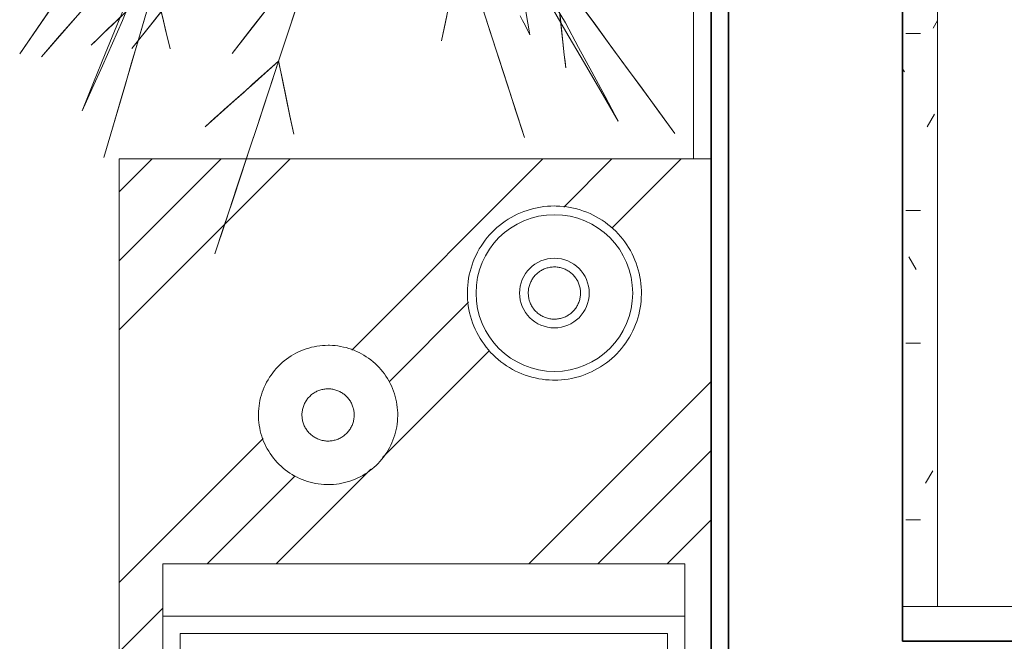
# Model space of a CAD drawing. Header units: centimetres. Extents: x 511 to 2122, y 723 to 1373.
# Tile 30 of 89: x 1361 to 1418, y 943 to 979. Entities that reach past the tile are written whole.
import ezdxf

# ---------------------------------------------------------------- set-up
doc = ezdxf.new("R2010")
doc.units = ezdxf.units.CM
for name, color, linetype, lineweight in [('A-DETL-GENF', 92, 'Continuous', 18), ('A-GENM', 13, 'Continuous', 18), ('A-WALL', 113, 'Continuous', 18), ('A-WALL-PATT', 111, 'Continuous', 18), ('G-IMPT', 8, 'Continuous', 18), ('I-FURN', 30, 'Continuous', 18), ('Q-CASE', 31, 'Continuous', 18)]:
    doc.layers.add(name, color=color, linetype=linetype, lineweight=lineweight)

# ---------------------------------------------------------------- blocks, each defined once
blk = doc.blocks.new('Componentes de gabinete 11 - Componentes de gabinete 11-422106-PROJETO_TÉRREO')
at = {"layer": 'Q-CASE'}
blk.add_line((1694.063, 945), (1412.063, 945), dxfattribs=at)
blk = doc.blocks.new('aparador01 - aparador 45x120-475232-PROJETO_TÉRREO')
at = {"layer": 'I-FURN'}
h = blk.add_hatch(dxfattribs=at)
h.set_pattern_fill('FP_8', color=256, style=0, pattern_type=2)
h.set_pattern_definition([(135, (929.738, -1380.65), (-11.22532, -11.22532), []), (135, (929.738, -1376.682), (-22.45064, 2e-15), []), (135, (929.738, -1384.619), (-22.45064, 2e-15), [])])
h.paths.add_polyline_path([(44.032, 20.413), (-40.968, 20.413), (-40.968, -13.587), (44.032, -13.587), (44.032, 18.95)], flags=0)
h.paths.add_polyline_path([(42.287, -10.087), (42.287, -11.087), (-17.713, -11.087), (-17.713, 18.913), (42.287, 18.913), (42.287, -2.433)], flags=0)
h.paths.add_polyline_path([(-22.262, -1.587), (-22.421, -2.677), (-22.85, -3.654), (-23.436, -4.417), (-24.262, -5.051), (-25.227, -5.451), (-26.262, -5.587), (-27.386, -5.416), (-28.262, -5.051), (-29.091, -4.415), (-29.727, -3.587), (-30.137, -2.538), (-30.262, -1.587), (-30.104, -0.497), (-29.675, 0.48), (-29.089, 1.243), (-28.262, 1.877), (-27.298, 2.277), (-26.166, 2.4), (-25.139, 2.241), (-24.262, 1.877), (-23.434, 1.241), (-22.798, 0.413), (-22.388, -0.636), (-22.278, -1.469)], flags=0)
h.paths.add_polyline_path([(-25.039, -2.404), (-25.173, -2.598), (-25.058, -2.433)], flags=0)
h.paths.add_polyline_path([(-26.838, -0.203), (-26.891, -0.237), (-26.865, -0.223)], flags=0)
h.paths.add_polyline_path([(-28.262, 11.413), (-28.406, 10.248), (-28.808, 9.163), (-29.418, 8.231), (-30.145, 7.504), (-31.093, 6.908), (-32.15, 6.538), (-33.336, 6.421), (-34.375, 6.538), (-35.512, 6.959), (-36.453, 7.577), (-37.172, 8.296), (-37.79, 9.308), (-38.14, 10.323), (-38.262, 11.413), (-38.119, 12.578), (-37.717, 13.663), (-37.107, 14.595), (-36.278, 15.386), (-35.414, 15.924), (-34.375, 16.288), (-33.189, 16.405), (-32.098, 16.269), (-31.012, 15.867), (-30.08, 15.258), (-29.353, 14.53), (-28.735, 13.518), (-28.385, 12.503), (-28.271, 11.486)], flags=0)
h.paths.add_polyline_path([(-32.039, 10.596), (-32.154, 10.434), (-32.072, 10.547)], flags=0)
h.paths.add_polyline_path([(-33.838, 12.797), (-33.891, 12.763), (-33.865, 12.777)], flags=0)
for p, q in [((-40.968, 20.413), (-40.968, -13.587)), ((44.032, -13.587), (44.032, 20.413)), ((-40.968, -13.587), (44.032, -13.587))]:
    blk.add_line(p, q, dxfattribs=at)
blk = doc.blocks.new('Vegetação 69 - Tree_Bamboo26_DWG-477148-PROJETO_TÉRREO')
at = {"layer": 'G-IMPT', "flags": 128}
for points in [[(36.682, -21.938), (35.21, -20.289), (33.739, -18.64), (32.267, -16.991), (30.796, -15.342)], [(30.796, -15.342), (32.627, -17.395), (34.459, -19.447), (36.291, -21.5), (38.122, -23.553)], [(35.808, -25.273), (34.371, -23.243), (32.934, -21.214), (31.498, -19.185), (30.061, -17.156)], [(30.061, -17.156), (31.849, -19.681), (33.638, -22.207), (35.426, -24.733), (37.214, -27.259)], [(31.5, -24.992), (29.752, -23.632), (28.004, -22.272), (26.256, -20.911), (24.508, -19.551)], [(24.508, -19.551), (26.736, -21.161), (28.965, -22.772), (31.193, -24.382), (33.421, -25.993)], [(27.646, -24.88), (25.732, -23.775), (23.818, -22.67), (21.904, -21.565), (19.99, -20.46)], [(19.99, -20.46), (22.372, -21.836), (24.755, -23.211), (27.137, -24.587), (29.519, -25.962)], [(32.117, -25.335), (31.599, -24.436), (31.08, -23.538), (30.561, -22.639), (30.042, -21.741)], [(30.042, -21.741), (30.298, -22.184), (30.554, -22.627), (30.81, -23.07), (31.065, -23.513)], [(31.065, -23.513), (31.789, -24.766), (32.512, -26.019), (33.236, -27.272), (33.959, -28.525)], [(33.957, -28.524), (32.379, -27.613), (30.802, -26.702), (29.224, -25.791), (27.646, -24.88)], [(34.992, -33.038), (33.46, -31.08), (31.928, -29.122), (30.396, -27.164), (28.863, -25.205)], [(28.863, -25.205), (30.771, -27.643), (32.678, -30.08), (34.585, -32.518), (36.492, -34.955)], [(36.234, -28.339), (35.958, -28.143), (34.472, -27.093), (32.986, -26.043), (31.5, -24.992)], [(29.519, -25.962), (30.629, -26.603), (31.738, -27.243), (32.848, -27.884), (33.957, -28.524)], [(17.711, -33.336), (15.602, -32.018), (13.494, -30.701), (11.385, -29.383), (9.276, -28.065)], [(9.276, -28.065), (11.901, -29.705), (14.526, -31.345), (17.15, -32.985), (19.775, -34.625)], [(28.05, -28.525), (29.51, -28.525), (30.97, -28.525), (32.43, -28.525), (33.89, -28.525)], [(33.959, -28.525), (32.482, -28.525), (31.004, -28.525), (29.527, -28.525), (28.05, -28.525)], [(22.72, -34.022), (22.172, -32.992), (21.624, -31.961), (21.076, -30.931), (20.528, -29.9)], [(20.528, -29.9), (20.799, -30.408), (21.069, -30.916), (21.339, -31.424), (21.609, -31.933)], [(21.609, -31.933), (22.373, -33.37), (23.137, -34.807), (23.902, -36.244), (24.666, -37.681)], [(24.664, -37.68), (22.925, -36.594), (21.187, -35.508), (19.449, -34.422), (17.711, -33.336)], [(24.666, -37.681), (24.179, -36.767), (23.693, -35.852), (23.207, -34.937), (22.72, -34.022)], [(31.012, -39.727), (29.839, -38.247), (28.667, -36.768), (27.494, -35.288), (26.321, -33.808)], [(26.321, -33.808), (27.231, -34.956), (28.141, -36.104), (29.05, -37.251), (29.96, -38.399)], [(19.775, -34.625), (20.997, -35.389), (22.219, -36.153), (23.441, -36.917), (24.664, -37.68)], [(18.021, -37.449), (19.663, -37.507), (21.305, -37.564), (22.947, -37.621), (24.588, -37.679)], [(24.666, -37.681), (23.005, -37.623), (21.344, -37.565), (19.683, -37.507), (18.021, -37.449)], [(24.588, -37.679), (24.608, -37.679), (24.627, -37.68), (24.646, -37.681), (24.666, -37.681)], [(40.863, -47.802), (38.333, -46.222), (34.028, -43.531), (24.666, -37.681)], [(33.17, -42.995), (31.705, -42.08), (30.24, -41.165), (28.775, -40.249), (27.31, -39.334)], [(27.31, -39.334), (28.379, -40.002), (29.447, -40.669), (30.515, -41.337), (31.584, -42.004)], [(27.181, -54.288), (26.13, -53.781), (25.078, -53.274), (24.027, -52.766), (22.976, -52.259)], [(22.976, -52.259), (23.494, -52.509), (24.012, -52.759), (24.531, -53.01), (25.049, -53.26)], [(30.911, -56.09), (28.867, -56.241), (26.823, -56.393), (24.779, -56.544), (22.735, -56.696)], [(12.816, -57.432), (15.903, -57.203), (18.989, -56.974), (22.075, -56.745), (25.162, -56.516)], [(22.735, -56.696), (20.255, -56.88), (17.775, -57.064), (15.296, -57.248), (12.816, -57.432)], [(21.626, -60.078), (22.092, -59.966), (22.559, -59.854), (23.026, -59.742), (23.493, -59.63)], [(25.856, -60.379), (24.798, -60.304), (23.741, -60.228), (22.683, -60.153), (21.626, -60.078)], [(28.141, -61.479), (27.777, -61.592), (25.822, -62.199), (23.867, -62.806), (21.911, -63.413)], [(12.267, -65.926), (15.23, -65.04), (18.193, -64.155), (21.157, -63.269), (24.12, -62.383)], [(22.64, -63.096), (21.483, -62.944), (20.326, -62.791), (19.168, -62.639), (18.011, -62.487)], [(18.011, -62.487), (18.582, -62.562), (19.152, -62.637), (19.723, -62.712), (20.294, -62.787)], [(20.294, -62.787), (21.907, -62.999), (23.521, -63.212), (25.135, -63.424), (26.749, -63.637)], [(21.911, -63.413), (19.5, -64.041), (17.089, -64.669), (14.678, -65.298), (12.267, -65.926)], [(26.747, -63.638), (24.853, -64.422), (22.959, -65.207), (21.066, -65.991), (19.172, -66.776)], [(21.421, -65.844), (22.752, -65.293), (24.084, -64.741), (25.415, -64.19), (26.747, -63.638)], [(9.984, -70.582), (12.843, -69.397), (15.702, -68.213), (18.561, -67.028), (21.421, -65.844)], [(19.172, -66.776), (16.875, -67.727), (14.578, -68.679), (12.281, -69.63), (9.984, -70.582)]]:
    blk.add_lwpolyline(points, dxfattribs=at)
blk = doc.blocks.new('Vegetação 69 - Vegetação 69-476257-PROJETO_TÉRREO')
at = {"xscale": 0.6422813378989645, "yscale": 0.6422813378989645, "zscale": 0.6422813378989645}
blk.add_blockref('Vegetação 69 - Tree_Bamboo26_DWG-477148-PROJETO_TÉRREO', (-33.484, 17.562), dxfattribs=at)
blk = doc.blocks.new('bandeja - bandeja 30x60x6cm-488453-PROJETO_TÉRREO')
at = {"layer": 'A-GENM'}
for p, q in [((-30, 15), (-27, 15)), ((-30, 15), (-30, -15)), ((-27, -15), (-27, 15)), ((27, 15), (-27, 15)), ((-27, 15), (-27, -15)), ((27, 15), (30, 15)), ((27, -15), (27, 15)), ((27, -15), (27, 15)), ((30, 15), (30, -15)), ((-26, 14), (26, 14)), ((-26, -14), (-26, 14)), ((26, 14), (26, -14)), ((26, -14), (-26, -14)), ((-27, -15), (-30, -15)), ((-27, -15), (27, -15)), ((30, -15), (27, -15))]:
    blk.add_line(p, q, dxfattribs=at)
blk = doc.blocks.new('garrafa01 - garrafa 8x30cm-488410-PROJETO_TÉRREO')
at = {"layer": 'A-GENM', "flags": 128}
for points in [[(4, 0), (3.997, 0.16), (3.987, 0.32), (3.971, 0.479), (3.949, 0.637), (3.92, 0.795), (3.885, 0.951), (3.844, 1.105), (3.797, 1.258), (3.744, 1.409), (3.684, 1.558), (3.619, 1.704), (3.548, 1.847), (3.471, 1.988), (3.389, 2.125), (3.301, 2.259), (3.208, 2.389), (3.11, 2.515), (3.007, 2.638), (2.899, 2.756), (2.787, 2.869), (2.67, 2.979), (2.549, 3.083), (2.423, 3.182), (2.294, 3.277), (2.161, 3.366), (2.025, 3.45), (1.885, 3.528), (1.743, 3.6), (1.597, 3.667), (1.449, 3.728), (1.299, 3.783), (1.147, 3.832), (0.993, 3.875), (0.837, 3.911), (0.68, 3.942), (0.522, 3.966), (0.363, 3.984), (0.203, 3.995), (0.043, 4), (-0.117, 3.998), (-0.277, 3.99), (-0.436, 3.976), (-0.595, 3.956), (-0.752, 3.929), (-0.909, 3.895), (-1.064, 3.856), (-1.217, 3.81), (-1.369, 3.759), (-1.518, 3.701), (-1.665, 3.637), (-1.809, 3.568), (-1.95, 3.493), (-2.088, 3.412), (-2.223, 3.326), (-2.354, 3.234), (-2.481, 3.137), (-2.605, 3.036), (-2.724, 2.929), (-2.839, 2.818), (-2.95, 2.702), (-3.055, 2.582), (-3.156, 2.457), (-3.252, 2.329), (-3.342, 2.197), (-3.428, 2.062), (-3.507, 1.923), (-3.581, 1.781), (-3.65, 1.637), (-3.712, 1.49), (-3.769, 1.34), (-3.819, 1.188), (-3.864, 1.034), (-3.902, 0.879), (-3.934, 0.722), (-3.96, 0.564), (-3.979, 0.406), (-3.992, 0.246), (-3.999, 0.086), (-4, 0)], [(1.5, 0), (1.499, 0.06), (1.495, 0.12), (1.489, 0.18), (1.481, 0.239), (1.47, 0.298), (1.457, 0.357), (1.442, 0.415), (1.424, 0.472), (1.404, 0.528), (1.382, 0.584), (1.357, 0.639), (1.33, 0.693), (1.302, 0.745), (1.271, 0.797), (1.238, 0.847), (1.203, 0.896), (1.166, 0.943), (1.128, 0.989), (1.087, 1.033), (1.045, 1.076), (1.001, 1.117), (0.956, 1.156), (0.909, 1.193), (0.86, 1.229), (0.81, 1.262), (0.759, 1.294), (0.707, 1.323), (0.654, 1.35), (0.599, 1.375), (0.544, 1.398), (0.487, 1.419), (0.43, 1.437), (0.372, 1.453), (0.314, 1.467), (0.255, 1.478), (0.196, 1.487), (0.136, 1.494), (0.076, 1.498), (0.016, 1.5), (-0.044, 1.499), (-0.104, 1.496), (-0.163, 1.491), (-0.223, 1.483), (-0.282, 1.473), (-0.341, 1.461), (-0.399, 1.446), (-0.456, 1.429), (-0.513, 1.409), (-0.569, 1.388), (-0.624, 1.364), (-0.678, 1.338), (-0.731, 1.31), (-0.783, 1.279), (-0.834, 1.247), (-0.883, 1.213), (-0.931, 1.176), (-0.977, 1.138), (-1.022, 1.098), (-1.065, 1.057), (-1.106, 1.013), (-1.146, 0.968), (-1.184, 0.922), (-1.219, 0.873), (-1.253, 0.824), (-1.285, 0.773), (-1.315, 0.721), (-1.343, 0.668), (-1.369, 0.614), (-1.392, 0.559), (-1.413, 0.502), (-1.432, 0.446), (-1.449, 0.388), (-1.463, 0.33), (-1.475, 0.271), (-1.485, 0.212), (-1.492, 0.152), (-1.497, 0.092), (-1.5, 0.032), (-1.5, 0)], [(-4, 0), (-3.997, -0.16), (-3.987, -0.32), (-3.971, -0.479), (-3.949, -0.637), (-3.92, -0.795), (-3.885, -0.951), (-3.844, -1.105), (-3.797, -1.258), (-3.744, -1.409), (-3.684, -1.558), (-3.619, -1.704), (-3.548, -1.847), (-3.471, -1.988), (-3.389, -2.125), (-3.301, -2.259), (-3.208, -2.389), (-3.11, -2.515), (-3.007, -2.638), (-2.899, -2.756), (-2.787, -2.869), (-2.67, -2.979), (-2.549, -3.083), (-2.423, -3.182), (-2.294, -3.277), (-2.161, -3.366), (-2.025, -3.45), (-1.885, -3.528), (-1.743, -3.6), (-1.597, -3.667), (-1.449, -3.728), (-1.299, -3.783), (-1.147, -3.832), (-0.993, -3.875), (-0.837, -3.911), (-0.68, -3.942), (-0.522, -3.966), (-0.363, -3.984), (-0.203, -3.995), (-0.043, -4), (0.117, -3.998), (0.277, -3.99), (0.436, -3.976), (0.595, -3.956), (0.752, -3.929), (0.909, -3.895), (1.064, -3.856), (1.217, -3.81), (1.369, -3.759), (1.518, -3.701), (1.665, -3.637), (1.809, -3.568), (1.95, -3.493), (2.088, -3.412), (2.223, -3.326), (2.354, -3.234), (2.481, -3.137), (2.605, -3.036), (2.724, -2.929), (2.839, -2.818), (2.95, -2.702), (3.055, -2.582), (3.156, -2.457), (3.252, -2.329), (3.342, -2.197), (3.428, -2.062), (3.507, -1.923), (3.581, -1.781), (3.65, -1.637), (3.712, -1.49), (3.769, -1.34), (3.819, -1.188), (3.864, -1.034), (3.902, -0.879), (3.934, -0.722), (3.96, -0.564), (3.979, -0.406), (3.992, -0.246), (3.999, -0.086), (4, 0)], [(-1.5, 0), (-1.499, -0.06), (-1.495, -0.12), (-1.489, -0.18), (-1.481, -0.239), (-1.47, -0.298), (-1.457, -0.357), (-1.442, -0.415), (-1.424, -0.472), (-1.404, -0.528), (-1.382, -0.584), (-1.357, -0.639), (-1.33, -0.693), (-1.302, -0.745), (-1.271, -0.797), (-1.238, -0.847), (-1.203, -0.896), (-1.166, -0.943), (-1.128, -0.989), (-1.087, -1.033), (-1.045, -1.076), (-1.001, -1.117), (-0.956, -1.156), (-0.909, -1.193), (-0.86, -1.229), (-0.81, -1.262), (-0.759, -1.294), (-0.707, -1.323), (-0.654, -1.35), (-0.599, -1.375), (-0.544, -1.398), (-0.487, -1.419), (-0.43, -1.437), (-0.372, -1.453), (-0.314, -1.467), (-0.255, -1.478), (-0.196, -1.487), (-0.136, -1.494), (-0.076, -1.498), (-0.016, -1.5), (0.044, -1.499), (0.104, -1.496), (0.163, -1.491), (0.223, -1.483), (0.282, -1.473), (0.341, -1.461), (0.399, -1.446), (0.456, -1.429), (0.513, -1.409), (0.569, -1.388), (0.624, -1.364), (0.678, -1.338), (0.731, -1.31), (0.783, -1.279), (0.834, -1.247), (0.883, -1.213), (0.931, -1.176), (0.977, -1.138), (1.022, -1.098), (1.065, -1.057), (1.106, -1.013), (1.146, -0.968), (1.184, -0.922), (1.219, -0.873), (1.253, -0.824), (1.285, -0.773), (1.315, -0.721), (1.343, -0.668), (1.369, -0.614), (1.392, -0.559), (1.413, -0.502), (1.432, -0.446), (1.449, -0.388), (1.463, -0.33), (1.475, -0.271), (1.485, -0.212), (1.492, -0.152), (1.497, -0.092), (1.5, -0.032), (1.5, 0)]]:
    blk.add_lwpolyline(points, dxfattribs=at)
blk = doc.blocks.new('garrafa01 - garrafa 8x30cm 2-488413-PROJETO_TÉRREO')
at = {"layer": 'A-GENM', "flags": 128}
for points in [[(5, 0), (4.996, 0.2), (4.984, 0.4), (4.964, 0.599), (4.936, 0.797), (4.9, 0.993), (4.857, 1.189), (4.805, 1.382), (4.746, 1.573), (4.679, 1.761), (4.605, 1.947), (4.524, 2.13), (4.435, 2.309), (4.339, 2.484), (4.236, 2.656), (4.127, 2.823), (4.01, 2.986), (3.888, 3.144), (3.759, 3.297), (3.624, 3.445), (3.484, 3.587), (3.337, 3.723), (3.186, 3.854), (3.029, 3.978), (2.868, 4.096), (2.702, 4.207), (2.531, 4.312), (2.357, 4.41), (2.178, 4.501), (1.997, 4.584), (1.812, 4.66), (1.624, 4.729), (1.434, 4.79), (1.241, 4.844), (1.046, 4.889), (0.85, 4.927), (0.652, 4.957), (0.453, 4.979), (0.254, 4.994), (0.054, 5), (-0.146, 4.998), (-0.346, 4.988), (-0.545, 4.97), (-0.743, 4.944), (-0.94, 4.911), (-1.136, 4.869), (-1.33, 4.82), (-1.522, 4.763), (-1.711, 4.698), (-1.897, 4.626), (-2.081, 4.546), (-2.261, 4.46), (-2.437, 4.366), (-2.61, 4.265), (-2.778, 4.157), (-2.943, 4.042), (-3.102, 3.922), (-3.256, 3.794), (-3.405, 3.661), (-3.549, 3.522), (-3.687, 3.377), (-3.819, 3.227), (-3.945, 3.072), (-4.065, 2.912), (-4.178, 2.747), (-4.284, 2.578), (-4.384, 2.404), (-4.477, 2.227), (-4.562, 2.046), (-4.64, 1.862), (-4.711, 1.675), (-4.774, 1.485), (-4.83, 1.293), (-4.878, 1.099), (-4.918, 0.903), (-4.95, 0.706), (-4.974, 0.507), (-4.991, 0.308), (-4.999, 0.108), (-5, 0)], [(1.5, 0), (1.499, 0.06), (1.495, 0.12), (1.489, 0.18), (1.481, 0.239), (1.47, 0.298), (1.457, 0.357), (1.442, 0.415), (1.424, 0.472), (1.404, 0.528), (1.382, 0.584), (1.357, 0.639), (1.33, 0.693), (1.302, 0.745), (1.271, 0.797), (1.238, 0.847), (1.203, 0.896), (1.166, 0.943), (1.128, 0.989), (1.087, 1.033), (1.045, 1.076), (1.001, 1.117), (0.956, 1.156), (0.909, 1.193), (0.86, 1.229), (0.81, 1.262), (0.759, 1.294), (0.707, 1.323), (0.654, 1.35), (0.599, 1.375), (0.544, 1.398), (0.487, 1.419), (0.43, 1.437), (0.372, 1.453), (0.314, 1.467), (0.255, 1.478), (0.196, 1.487), (0.136, 1.494), (0.076, 1.498), (0.016, 1.5), (-0.044, 1.499), (-0.104, 1.496), (-0.163, 1.491), (-0.223, 1.483), (-0.282, 1.473), (-0.341, 1.461), (-0.399, 1.446), (-0.456, 1.429), (-0.513, 1.409), (-0.569, 1.388), (-0.624, 1.364), (-0.678, 1.338), (-0.731, 1.31), (-0.783, 1.279), (-0.834, 1.247), (-0.883, 1.213), (-0.931, 1.176), (-0.977, 1.138), (-1.022, 1.098), (-1.065, 1.057), (-1.106, 1.013), (-1.146, 0.968), (-1.184, 0.922), (-1.219, 0.873), (-1.253, 0.824), (-1.285, 0.773), (-1.315, 0.721), (-1.343, 0.668), (-1.369, 0.614), (-1.392, 0.559), (-1.413, 0.502), (-1.432, 0.446), (-1.449, 0.388), (-1.463, 0.33), (-1.475, 0.271), (-1.485, 0.212), (-1.492, 0.152), (-1.497, 0.092), (-1.5, 0.032), (-1.5, 0)], [(-5, 0), (-4.996, -0.2), (-4.984, -0.4), (-4.964, -0.599), (-4.936, -0.797), (-4.9, -0.993), (-4.857, -1.189), (-4.805, -1.382), (-4.746, -1.573), (-4.679, -1.761), (-4.605, -1.947), (-4.524, -2.13), (-4.435, -2.309), (-4.339, -2.484), (-4.236, -2.656), (-4.127, -2.823), (-4.01, -2.986), (-3.888, -3.144), (-3.759, -3.297), (-3.624, -3.445), (-3.484, -3.587), (-3.337, -3.723), (-3.186, -3.854), (-3.029, -3.978), (-2.868, -4.096), (-2.702, -4.207), (-2.531, -4.312), (-2.357, -4.41), (-2.178, -4.501), (-1.997, -4.584), (-1.812, -4.66), (-1.624, -4.729), (-1.434, -4.79), (-1.241, -4.844), (-1.046, -4.889), (-0.85, -4.927), (-0.652, -4.957), (-0.453, -4.979), (-0.254, -4.994), (-0.054, -5), (0.146, -4.998), (0.346, -4.988), (0.545, -4.97), (0.743, -4.944), (0.94, -4.911), (1.136, -4.869), (1.33, -4.82), (1.522, -4.763), (1.711, -4.698), (1.897, -4.626), (2.081, -4.546), (2.261, -4.46), (2.437, -4.366), (2.61, -4.265), (2.778, -4.157), (2.943, -4.042), (3.102, -3.922), (3.256, -3.794), (3.405, -3.661), (3.549, -3.522), (3.687, -3.377), (3.819, -3.227), (3.945, -3.072), (4.065, -2.912), (4.178, -2.747), (4.284, -2.578), (4.384, -2.404), (4.477, -2.227), (4.562, -2.046), (4.64, -1.862), (4.711, -1.675), (4.774, -1.485), (4.83, -1.293), (4.878, -1.099), (4.918, -0.903), (4.95, -0.706), (4.974, -0.507), (4.991, -0.308), (4.999, -0.108), (5, 0)], [(-1.5, 0), (-1.499, -0.06), (-1.495, -0.12), (-1.489, -0.18), (-1.481, -0.239), (-1.47, -0.298), (-1.457, -0.357), (-1.442, -0.415), (-1.424, -0.472), (-1.404, -0.528), (-1.382, -0.584), (-1.357, -0.639), (-1.33, -0.693), (-1.302, -0.745), (-1.271, -0.797), (-1.238, -0.847), (-1.203, -0.896), (-1.166, -0.943), (-1.128, -0.989), (-1.087, -1.033), (-1.045, -1.076), (-1.001, -1.117), (-0.956, -1.156), (-0.909, -1.193), (-0.86, -1.229), (-0.81, -1.262), (-0.759, -1.294), (-0.707, -1.323), (-0.654, -1.35), (-0.599, -1.375), (-0.544, -1.398), (-0.487, -1.419), (-0.43, -1.437), (-0.372, -1.453), (-0.314, -1.467), (-0.255, -1.478), (-0.196, -1.487), (-0.136, -1.494), (-0.076, -1.498), (-0.016, -1.5), (0.044, -1.499), (0.104, -1.496), (0.163, -1.491), (0.223, -1.483), (0.282, -1.473), (0.341, -1.461), (0.399, -1.446), (0.456, -1.429), (0.513, -1.409), (0.569, -1.388), (0.624, -1.364), (0.678, -1.338), (0.731, -1.31), (0.783, -1.279), (0.834, -1.247), (0.883, -1.213), (0.931, -1.176), (0.977, -1.138), (1.022, -1.098), (1.065, -1.057), (1.106, -1.013), (1.146, -0.968), (1.184, -0.922), (1.219, -0.873), (1.253, -0.824), (1.285, -0.773), (1.315, -0.721), (1.343, -0.668), (1.369, -0.614), (1.392, -0.559), (1.413, -0.502), (1.432, -0.446), (1.449, -0.388), (1.463, -0.33), (1.475, -0.271), (1.485, -0.212), (1.492, -0.152), (1.497, -0.092), (1.5, -0.032), (1.5, 0)]]:
    blk.add_lwpolyline(points, dxfattribs=at)
at = {"layer": 'A-GENM'}
for radius, start, end in [(4.5, 360, 180), (2, 360, 180), (4.5, 180, 360), (2, 180, 360)]:
    blk.add_arc((0, 0), radius, start, end, dxfattribs=at)
blk = doc.blocks.new('Componentes de gabinete 15 - Componentes de gabinete 15-518534-PROJETO_TÉRREO')
at = {"layer": 'Q-CASE', "lineweight": 35}
for p, q in [((1401.063, 1033), (1401.063, 833)), ((1402.063, 833), (1402.063, 1033))]:
    blk.add_line(p, q, dxfattribs=at)

msp = doc.modelspace()

# ---------------------------------------------------------------- hatches: boundary and pattern name
at = {"layer": 'A-WALL-PATT'}
h = msp.add_hatch(dxfattribs=at)
h.set_pattern_fill('FP_5', color=256, style=0, pattern_type=2)
h.set_pattern_definition([(0, (0, 0), (10.16, 2.54), [0.838, -6.782, 0.838, -6.782, -40.64]), (0, (0, 0), (10.16, 2.54), [-15.24, 0.838, -14.402, 0.838, -6.782, -17.78]), (0, (0, 0), (10.16, 2.54), [-38.1, 0.838, -4.242, 0.838, -11.862]), (120, (3.81, 1.27), (-7.2797045, 7.528818), [0.838, -6.782, 0.838, -6.782, -40.64]), (120, (3.81, 1.27), (-7.2797045, 7.528818), [-15.24, 0.838, -14.402, 0.838, -6.782, -17.78]), (120, (3.81, 1.27), (-7.2797045, 7.528818), [-38.1, 0.838, -4.242, 0.838, -11.862]), (240, (5.08, 6.35), (-2.8802955, -10.068818), [0.838, -6.782, 0.838, -6.782, -40.64]), (240, (5.08, 6.35), (-2.8802955, -10.068818), [-15.24, 0.838, -14.402, 0.838, -6.782, -17.78]), (240, (5.08, 6.35), (-2.8802955, -10.068818), [-38.1, 0.838, -4.242, 0.838, -11.862])])
h.paths.add_polyline_path([(1412.063, 945), (1414.063, 945), (1414.063, 1045), (1412.063, 1043), (1412.063, 1033)], flags=0)

# ---------------------------------------------------------------- linework, layer by layer
at = {"layer": 'A-WALL'}
for p, q in [((1414.063, 1045), (1414.063, 945)), ((1400.063, 970.706), (1400.063, 1031))]:
    msp.add_line(p, q, dxfattribs=at)
at = {"layer": 'A-WALL', "lineweight": 35}
for p, q in [((1412.063, 943), (1412.063, 1043)), ((1402.063, 1033), (1402.063, 828)), ((1692.063, 943), (1412.063, 943))]:
    msp.add_line(p, q, dxfattribs=at)

# ---------------------------------------------------------------- block references
at = {"layer": 'A-DETL-GENF', "rotation": 103.707726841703}
msp.add_blockref('Vegetação 69 - Vegetação 69-476257-PROJETO_TÉRREO', (1365.59, 991.882), dxfattribs=at)
at = {"layer": 'A-GENM'}
for name, p, rotation in [('garrafa01 - garrafa 8x30cm 2-488413-PROJETO_TÉRREO', (1392.063, 963), 89.99999999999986), ('garrafa01 - garrafa 8x30cm-488410-PROJETO_TÉRREO', (1379.063, 956), 89.99999999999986), ('bandeja - bandeja 30x60x6cm-488453-PROJETO_TÉRREO', (1384.563, 917.451), 269.9999999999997)]:
    msp.add_blockref(name, p, dxfattribs=dict(at, rotation=rotation))
at = {"layer": 'I-FURN', "rotation": 269.9999999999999}
msp.add_blockref('aparador01 - aparador 45x120-475232-PROJETO_TÉRREO', (1380.65, 929.738), dxfattribs=at)
at = {"layer": 'Q-CASE'}
for name in ['Componentes de gabinete 15 - Componentes de gabinete 15-518534-PROJETO_TÉRREO', 'Componentes de gabinete 11 - Componentes de gabinete 11-422106-PROJETO_TÉRREO']:
    msp.add_blockref(name, (0, 0), dxfattribs=at)

doc.saveas('drawing.dxf')
